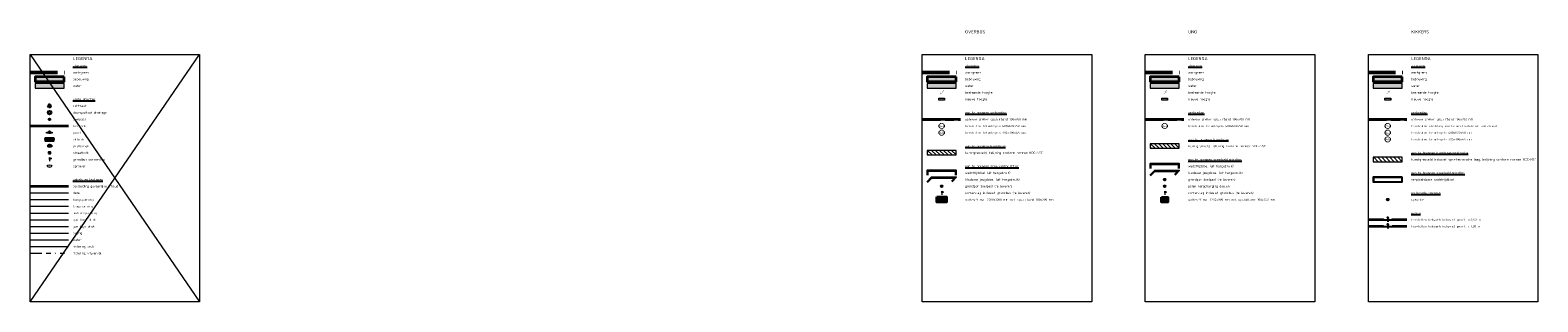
# Model space of a CAD drawing. Extents: x 102885 to 117860, y 477476 to 480770.
# Tile 7 of 7: x 117522 to 117860, y 480710 to 480770. Entities that reach past the tile are written whole.
import ezdxf
from ezdxf.enums import TextEntityAlignment as Align
from ezdxf.lldxf.tags import DXFTag

# ---------------------------------------------------------------- set-up
doc = ezdxf.new("R2010")
doc.units = 0
doc.header["$LTSCALE"] = 0.5
doc.set_wipeout_variables(frame=1)
for name, pattern in [('RI-OVERIG', [17, 5, -2, 2, -2, 0, -2, 2, -2]), ('VH-OPSLUITBAND_100X200', [16, 8, -2, 4, -2]), ('XX-PROJECTGRENS', [18, 12, -3, 0, -3])]:
    doc.linetypes.add(name, pattern=pattern)
for name, color, linetype, lineweight in [('B-WE-KL-BUISLEIDING GEVAARLIJKE INHOUD-G', 20, 'Continuous', 35), ('B-WE-KL-DATA-G', 90, 'KL-DATA-N', 18), ('B-WE-KL-ET_HS-G', 10, 'KL-HS-N', 18), ('B-WE-KL-ET_LS-G', 190, 'KL-LS-N', 18), ('B-WE-KL-ET_MS-G', 130, 'KL-MS-N', 18), ('B-WE-KL-GAS_HD-G', 30, 'KL-GAS-HD-N', 18), ('B-WE-KL-GAS_LD-G', 50, 'KL-GAS-LD-N', 18), ('B-WE-KL-OVERIG-G', 8, 'Continuous', 18), ('B-WE-KL-WATER-G', 170, 'KL-WATER-N', 18), ('B-WE-OG-BEBOUWING-GV', 7, 'Continuous', 35), ('B-WE-OG-WATER_SLOOT-GV', 120, 'Continuous', 18), ('B-WE-RI-DRUK-G', 210, 'RI-PERS', 18), ('B-WE-RI-VRIJVERVAL-G', 210, 'RI-OVERIG', 18), ('N-ME-IE-MEUBILAIR_WEGMEUBILAIR_AFVALBAK-S', 7, 'Continuous', 25), ('N-ME-IE-MEUBILAIR_WEGMEUBILAIR_LICHTMAST-S', 7, 'Continuous', 25), ('N-ME-IE-MEUBILAIR_WEGMEUBILAIR_PAAL-S', 7, 'Continuous', 25), ('N-ME-IE-MEUBILAIR_WEGMEUBILAIR_ZITBANK-S', 7, 'Continuous', 25), ('N-ME-IE-TERREINAFSCHEIDING-S', 210, 'Continuous', 25), ('N-ME-IE-TERREINAFSCHEIDING_KUNSTMATIG_RASTERHEKWERK-G', 20, 'IE-TERREINAFSCHEIDING-KUNSTMATIG-OPEN', 35), ('N-ME-KL-WATER_PUT-S', 170, 'Continuous', 25), ('N-ME-RI-DRAINAGE_PUT-S', 90, 'Continuous', 25), ('N-ME-RI-KOLK-S', 7, 'Continuous', 25), ('N-ME-VH-KANTOPSLUITING_OPSLUITBAND_100X200-G', 150, 'VH-OPSLUITBAND_100X200', 35), ('N-ME-VH-KANTOPSLUITING_VOORKANTBAND-G', 50, 'Continuous', 35), ('N-WE-GR-SPORTVELD-A-200', 62, 'Continuous', 18), ('N-WE-IE-MEUBILAIR_WEGMEUBILAIR-S', 7, 'Continuous', 25), ('N-WE-IE-TERREINAFSCHEIDING_KUNSTMATIG_HEKWERK-G', 20, 'IE-TERREINAFSCHEIDING-KUNSTMATIG', 35), ('N-WE-IE-TERREINAFSCHEIDING_KUNSTMATIG_RASTERHEKWERK-G', 20, 'IE-TERREINAFSCHEIDING-KUNSTMATIG-OPEN', 35), ('N-WE-KG-GRENS_PROJECT-GD', 7, 'XX-PROJECTGRENS', 50), ('N-WE-KL-WATER_KABELBED-S', 170, 'Continuous', 25), ('N-WE-OG-BEBOUWING_BIJZONDERE DOELEINDEN-G', 7, 'Continuous', 25), ('N-WE-VH-VERHARDING_ROOSTER-A-200', 252, 'Continuous', 18), ('X-XX-AL-T18', 10, 'Continuous', 18), ('X-XX-AL-T25', 7, 'Continuous', 25), ('X-XX-AL-VERWIJZING-S', 7, 'Continuous', 25)]:
    doc.layers.add(name, color=color, linetype=linetype, lineweight=lineweight)
doc.layers.add('B-WE-OG-BEBOUWING-V', color=7, linetype='Continuous', lineweight=18, true_color=0xdc7869)
doc.layers.add('B-WE-OG-WATER_SLOOT-V', color=7, linetype='Continuous', lineweight=18, true_color=0xafcde1)
doc.layers.add('X-XX-AL-HULPLIJN-G', color=7, linetype='Continuous', lineweight=18, plot=False)
doc.layers.add('X-XX-AL-LEGENDA-T25', color=7, linetype='Continuous')
doc.layers.add('X-XX-AL-LEGENDA-T35', color=7, linetype='Continuous')
doc.styles.add('NLCS-ISO', font='NLCS-ISO.ttf')
doc.styles.add('NLCS-ISO-M200-ISO', font='NLCS-ISO.ttf', dxfattribs={"height": 0.36})
doc.styles.add('NLCS-ISO-M200-T18', font='NLCS-ISO.ttf', dxfattribs={"height": 0.36})
doc.styles.add('NLCS-ISO-M200-T25', font='NLCS-ISO.ttf', dxfattribs={"height": 0.5})
doc.styles.add('NLCS-ISO-M200-T35', font='NLCS-ISO.ttf', dxfattribs={"height": 0.7})
doc.linetypes.add('IE-TERREINAFSCHEIDING-KUNSTMATIG', pattern='A,4,[82,NLCS.shx,S=0.75,R=90,X=0,Y=0],4,-2', length=10)
doc.linetypes.add('IE-TERREINAFSCHEIDING-KUNSTMATIG-OPEN', pattern='A,7,-1.5,[67,NLCS.shx,S=0.75,R=0,X=0,Y=0],-1.5', length=10)
tags = doc.linetypes.add('KL-DATA-N', pattern='A,4,-1,[101,NLCS.SHX,S=0.5,R=0,X=0,Y=0],-1,4,-1,["D",Standard,S=1,R=0,X=-0.25,Y=-0.5],-1.5', length=12.5).pattern_tags.tags
tags[18] = DXFTag(74, 10)
tags = doc.linetypes.add('KL-GAS-HD-N', pattern='A,4,-1,[69,NLCS.SHX,S=0.5,R=0,X=0,Y=0],-1,4,-1,["H",Standard,S=1,R=0,X=0,Y=-0.5],-2', length=13).pattern_tags.tags
tags[18] = DXFTag(74, 10)
tags = doc.linetypes.add('KL-GAS-LD-N', pattern='A,4,-1,[69,NLCS.SHX,S=0.5,R=0,X=0,Y=0],-1,4,-1,["L",Standard,S=1,R=0,X=0.25,Y=-0.5],-2', length=13).pattern_tags.tags
tags[18] = DXFTag(74, 10)
tags = doc.linetypes.add('KL-HS-N', pattern='A,4,-1,[103,NLCS.SHX,S=0.75,R=0,X=0,Y=0],-1,4,-1,["H",Standard,S=1,R=0,X=0,Y=-0.5],-2', length=13).pattern_tags.tags
tags[18] = DXFTag(74, 10)
tags = doc.linetypes.add('KL-LS-N', pattern='A,4,-1,[103,NLCS.SHX,S=0.75,R=0,X=0,Y=0],-1,4,-1,["L",Standard,S=1,R=0,X=0,Y=-0.5],-2', length=13).pattern_tags.tags
tags[18] = DXFTag(74, 10)
tags = doc.linetypes.add('KL-MS-N', pattern='A,4,-1,[103,NLCS.SHX,S=0.75,R=0,X=0,Y=0],-1,4,-1,["M",Standard,S=1,R=0,X=0,Y=-0.5],-2', length=13).pattern_tags.tags
tags[18] = DXFTag(74, 10)
doc.linetypes.add('KL-WATER-N', pattern='A,7,-0.5,[168,NLCS.SHX,S=0.75,R=0,X=0.75,Y=0],-2', length=9.5)
tags = doc.linetypes.add('RI-PERS', pattern='A,7,-2,["P",Standard,S=1.8,R=0,X=-0.5,Y=-0.9],-2,7,-2,[102,NLCS.SHX,S=1,R=180,X=0,Y=0],-2', length=22).pattern_tags.tags
tags[6] = DXFTag(74, 10)

# ---------------------------------------------------------------- blocks, each defined once
blk = doc.blocks.new('SRI-DRAIN_PUT-SO')
at = {"lineweight": -3}
for radius in [2, 1.5]:
    blk.add_circle((0, 0), radius, dxfattribs=at)
blk = doc.blocks.new('N-SIE-WEG_LICHTMAST-SO')
h = blk.add_hatch(color=256)
h.paths.add_polyline_path([(1.2, 0.5, 0.658505), (-1.2, 0.5)])
h.paths.add_polyline_path([(-1.2, -0.5, 0.658505), (1.2, -0.5)])
at = {"flags": 128}
for points in [[(-2.2, 1.3), (-1.1, 0.6)], [(-1.2, 0.5), (1.2, 0.5)], [(0, 1.3), (0, 2.5)], [(1.1, 0.6), (2.2, 1.3)], [(-2.2, -1.3), (-1.1, -0.6)], [(-1.2, -0.5), (1.2, -0.5)], [(0, -1.3), (0, -2.5)], [(2.2, -1.3), (1.1, -0.6)]]:
    blk.add_lwpolyline(points, dxfattribs=at)
at = {"ltscale": 0.5}
blk.add_circle((0, 0), 1.27, dxfattribs=at)
at = {"style": 'NLCS-ISO'}
blk.add_attdef('TYPE', text='', height=1.8, dxfattribs=at).set_placement((0, 2.5), align=Align.BOTTOM_CENTER)
blk = doc.blocks.new('SIE-WEG_PAAL_VAST-SO')
blk.add_hatch(color=256).paths.add_polyline_path([(0.09, 0.09), (-0.09, 0.09), (-0.09, -0.09), (0.09, -0.09)])
at = {"flags": 128}
blk.add_lwpolyline([(0.09, 0.09), (-0.09, 0.09), (-0.09, -0.09), (0.09, -0.09)], close=True, dxfattribs=at)
blk.add_circle((0, 0), 0.188)
blk = doc.blocks.new('SIE-WEG_DOORGANG_DRAAIPOORT')
blk.add_hatch(color=256).paths.add_polyline_path([(-0.21, 0.49), (0, 0.9), (0.21, 0.49)])
for p, q in [((-1.5, -0.25), (-1.5, 0.25)), ((-1.5, 0), (1.5, 0)), ((0, 0.9), (-0.21, 0.49)), ((0, 0.9), (0, -0.72)), ((0, 0.9), (0.21, 0.49)), ((1.5, -0.25), (1.5, 0.25))]:
    blk.add_line(p, q)
at = {"flags": 128}
blk.add_lwpolyline([(-0.21, 0.49), (0, 0.9), (0.21, 0.49)], close=True, dxfattribs=at)
blk = doc.blocks.new('SIE-WEG_ZITBANK_MET_LEUNING')
blk.add_hatch(color=256).paths.add_polyline_path([(-0.98, 0.3), (-0.98, 0.25), (0.98, 0.25), (0.98, 0.3)])
for p, q in [((-0.69, 0.25), (-0.69, 0.17)), ((-0.64, 0.25), (-0.64, 0.17)), ((0.64, 0.25), (0.64, 0.17)), ((0.69, 0.25), (0.69, 0.17)), ((-0.69, -0.11), (-0.69, -0.02)), ((-0.64, -0.11), (-0.64, -0.02)), ((0.64, -0.11), (0.64, -0.02)), ((0.69, -0.11), (0.69, -0.02))]:
    blk.add_line(p, q)
at = {"flags": 128}
for points in [[(-0.98, 0.25), (-0.98, 0.3), (0.98, 0.3), (0.98, 0.25)], [(0.98, 0.17), (0.98, -0.02), (-0.98, -0.02), (-0.98, 0.17)], [(-0.98, -0.11), (-0.98, -0.3), (0.98, -0.3), (0.98, -0.11)]]:
    blk.add_lwpolyline(points, close=True, dxfattribs=at)
blk = doc.blocks.new('N-SRI-KOLK_STRAAT_450X300-SO')
h = blk.add_hatch(color=256)
h.dxf.hatch_style = 1
h.paths.add_polyline_path([(0, 0.75), (-1.125, 1.5), (-1.125, 0)])
h.paths.add_polyline_path([(1.125, 0), (1.125, 1.5), (0, 0.75)])
for p, q in [((-1.125, 0), (1.125, 1.5)), ((1.125, 0), (-1.125, 1.5))]:
    blk.add_line(p, q)
at = {"flags": 128}
blk.add_lwpolyline([(-1.125, 0), (1.125, 0), (1.125, 1.5), (-1.125, 1.5)], close=True, dxfattribs=at)
blk = doc.blocks.new('SKL-WATERLEIDINGPUT-SO')
at = {"color": 0, "linetype": 'ByBlock', "lineweight": 18}
blk.add_ellipse((0, 0), major_axis=(2.5, 0), ratio=0.54, dxfattribs=at)
at = {"color": 0, "linetype": 'ByBlock', "lineweight": 18, "style": 'NLCS-ISO'}
blk.add_text('wl', height=1.8, dxfattribs=at).set_placement((0, 0), align=Align.MIDDLE_CENTER)
blk = doc.blocks.new('SIE-WEG_AFVALBAK_TYPE_02')
at = {"linetype": 'Continuous'}
for p, q in [((0.4, -0.09), (-0.4, -0.09)), ((-0.34, -0.2), (-0.4, -0.09)), ((-0.34, -0.25), (-0.4, -0.44)), ((0.4, -0.44), (-0.4, -0.44)), ((0.34, -0.2), (-0.34, -0.2)), ((-0.34, -0.25), (-0.34, -0.2)), ((0.34, -0.25), (-0.34, -0.25)), ((-0.3, -0.3), (-0.33, -0.4)), ((0.33, -0.4), (-0.33, -0.4)), ((0.3, -0.3), (-0.3, -0.3)), ((0.3, -0.3), (0.33, -0.4)), ((0.34, -0.2), (0.4, -0.09)), ((0.34, -0.25), (0.34, -0.2)), ((0.34, -0.25), (0.4, -0.44))]:
    blk.add_line(p, q, dxfattribs=at)
for p, q in [((-0.4, -0.09), (-0.4, -0.44)), ((0.4, -0.09), (0.4, -0.44))]:
    blk.add_line(p, q)
blk.add_circle((0, 0), 0.0908, dxfattribs=at)
blk = doc.blocks.new('SIE-WEG_PAAL_VLAGGENMAST-SO')
at = {"linetype": 'ByBlock', "lineweight": 18}
h = blk.add_hatch(color=0, dxfattribs=at)
h.dxf.hatch_style = 1
h.paths.add_polyline_path([(0, 2), (2, 1), (0, 0)])
at = {"color": 0, "linetype": 'ByBlock', "lineweight": 18}
blk.add_lwpolyline([(0, 2), (0, -2)], dxfattribs=at)
blk.add_lwpolyline([(0, 2), (2, 1), (0, 0)], close=True, dxfattribs=at)
blk = doc.blocks.new('N-SAL-VERWIJZING_MATERIAALNUMMER-SO')
blk.add_circle((0, 0), 2.46)
blk.add_wipeout([(2.5, 0), (2.5, 0.2), (2.4, 0.3), (2.4, 0.5), (2.4, 0.6), (2.3, 0.8), (2.3, 0.9), (2.2, 1), (2.2, 1.2), (2.1, 1.3), (2, 1.4), (1.9, 1.6), (1.8, 1.7), (1.7, 1.8), (1.6, 1.9), (1.4, 2), (1.3, 2.1), (1.2, 2.2), (1, 2.2), (0.9, 2.3), (0.8, 2.3), (0.6, 2.4), (0.5, 2.4), (0.3, 2.4), (0.2, 2.5), (0, 2.5), (-0.2, 2.5), (-0.3, 2.4), (-0.5, 2.4), (-0.6, 2.4), (-0.8, 2.3), (-0.9, 2.3), (-1, 2.2), (-1.2, 2.2), (-1.3, 2.1), (-1.4, 2), (-1.6, 1.9), (-1.7, 1.8), (-1.8, 1.7), (-1.9, 1.6), (-2, 1.4), (-2.1, 1.3), (-2.2, 1.2), (-2.2, 1), (-2.3, 0.9), (-2.3, 0.8), (-2.4, 0.6), (-2.4, 0.5), (-2.4, 0.3), (-2.5, 0.2), (-2.5, 0), (-2.5, -0.2), (-2.4, -0.3), (-2.4, -0.5), (-2.4, -0.6), (-2.3, -0.8), (-2.3, -0.9), (-2.2, -1), (-2.2, -1.2), (-2.1, -1.3), (-2, -1.4), (-1.9, -1.6), (-1.8, -1.7), (-1.7, -1.8), (-1.6, -1.9), (-1.4, -2), (-1.3, -2.1), (-1.2, -2.2), (-1, -2.2), (-0.9, -2.3), (-0.8, -2.3), (-0.6, -2.4), (-0.5, -2.4), (-0.3, -2.4), (-0.2, -2.5), (0, -2.5), (0.2, -2.5), (0.3, -2.4), (0.5, -2.4), (0.6, -2.4), (0.8, -2.3), (0.9, -2.3), (1, -2.2), (1.2, -2.2), (1.3, -2.1), (1.4, -2), (1.6, -1.9), (1.7, -1.8), (1.8, -1.7), (1.9, -1.6), (2, -1.4), (2.1, -1.3), (2.2, -1.2), (2.2, -1), (2.3, -0.9), (2.3, -0.8), (2.4, -0.6), (2.4, -0.5), (2.4, -0.3)])
at = {"style": 'NLCS-ISO'}
blk.add_attdef('MATERIAALNUMMER', text='', height=2.5, dxfattribs=at).set_placement((0, 0), align=Align.MIDDLE_CENTER)
blk = doc.blocks.new('SIE-WEG_PAAL_UITNEEMBAAR-SO')
h = blk.add_hatch(color=256)
h.paths.add_polyline_path([(0.19, 0, 1), (-0.19, 0, 1)])
h.paths.add_polyline_path([(0.09, -0.09), (-0.09, -0.09), (-0.09, 0.09), (0.09, 0.09)], flags=16)
at = {"flags": 128}
blk.add_lwpolyline([(0.09, 0.09), (-0.09, 0.09), (-0.09, -0.09), (0.09, -0.09)], close=True, dxfattribs=at)
blk.add_circle((0, 0), 0.188)
blk = doc.blocks.new('SKL-WATER_STRAATPOT-SO')
blk.add_circle((0, 0), 2)
at = {"style": 'NLCS-ISO'}
blk.add_text('W', height=2, rotation=360, dxfattribs=at).set_placement((-1.1, -1.1))

msp = doc.modelspace()

# ---------------------------------------------------------------- hatches: boundary and pattern name
at = {"layer": 'B-WE-OG-BEBOUWING-V'}
for points in [[(117523.424, 480759.993), (117523.424, 480758.993), (117529.924, 480758.993), (117529.924, 480759.993)], [(117723.424, 480759.993), (117723.424, 480758.993), (117729.924, 480758.993), (117729.924, 480759.993)], [(117773.424, 480759.993), (117773.424, 480758.993), (117779.924, 480758.993), (117779.924, 480759.993)], [(117823.424, 480759.993), (117823.424, 480758.993), (117829.924, 480758.993), (117829.924, 480759.993)]]:
    msp.add_hatch(color=256, dxfattribs=at).paths.add_polyline_path(points)
at = {"layer": 'B-WE-OG-WATER_SLOOT-V'}
for points in [[(117523.424, 480758.493), (117523.424, 480757.493), (117529.924, 480757.493), (117529.924, 480758.493)], [(117723.424, 480758.493), (117723.424, 480757.493), (117729.924, 480757.493), (117729.924, 480758.493)], [(117773.424, 480758.493), (117773.424, 480757.493), (117779.924, 480757.493), (117779.924, 480758.493)], [(117823.424, 480758.493), (117823.424, 480757.493), (117829.924, 480757.493), (117829.924, 480758.493)]]:
    msp.add_hatch(color=256, dxfattribs=at).paths.add_polyline_path(points)
at = {"layer": 'N-WE-GR-SPORTVELD-A-200'}
h = msp.add_hatch(dxfattribs=at)
h.set_pattern_fill('ANSI31', color=256, scale=0.2, angle=90)
h.set_pattern_definition([(135, (50, 0), (-0.44901280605, -0.44901280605), [])])
h.paths.add_polyline_path([(117779.924, 480743.993), (117779.924, 480744.993), (117773.424, 480744.993), (117773.424, 480743.993)])
h = msp.add_hatch(dxfattribs=at)
h.set_pattern_fill('ANSI31', color=256, scale=0.2, angle=90)
h.set_pattern_definition([(135, (0, -1.5), (-0.44901280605, -0.44901280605), [])])
h.paths.add_polyline_path([(117729.924, 480742.493), (117729.924, 480743.493), (117723.424, 480743.493), (117723.424, 480742.493)])
h = msp.add_hatch(dxfattribs=at)
h.set_pattern_fill('ANSI31', color=256, scale=0.2, angle=90)
h.set_pattern_definition([(135, (100, -3), (-0.44901280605, -0.44901280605), [])])
h.paths.add_polyline_path([(117829.924, 480740.993), (117829.924, 480741.993), (117823.424, 480741.993), (117823.424, 480740.993)])
at = {"layer": 'N-WE-VH-VERHARDING_ROOSTER-A-200'}
h = msp.add_hatch(dxfattribs=at)
h.set_pattern_fill('AVH-ROOSTER', color=256, scale=0.04, pattern_type=2)
h.set_pattern_definition([(360, (13212.26119, 286.61444), (1e-12, 0.12), []), (90, (13212.26119, 286.61444), (-0.24, 2e-12), [])])
h.paths.add_polyline_path([(117725.674, 480732.993), (117725.674, 480731.993), (117727.674, 480731.993), (117727.674, 480732.993)])
h = msp.add_hatch(dxfattribs=at)
h.set_pattern_fill('AVH-ROOSTER', color=256, scale=0.04, pattern_type=2)
h.set_pattern_definition([(360, (13262.26119, 286.61444), (1e-12, 0.12), []), (90, (13262.26119, 286.61444), (-0.24, 2e-12), [])])
h.paths.add_polyline_path([(117776.074, 480732.943), (117776.074, 480732.043), (117777.274, 480732.043), (117777.274, 480732.943)])

# ---------------------------------------------------------------- linework, layer by layer
at = {"layer": 'B-WE-KL-BUISLEIDING GEVAARLIJKE INHOUD-G', "flags": 128}
msp.add_lwpolyline([(117522.424, 480735.493), (117530.924, 480735.493)], dxfattribs=at)
at = {"layer": 'B-WE-KL-DATA-G', "flags": 128}
msp.add_lwpolyline([(117522.424, 480733.993), (117530.924, 480733.993)], dxfattribs=at)
at = {"layer": 'B-WE-KL-ET_HS-G', "flags": 128}
msp.add_lwpolyline([(117522.424, 480732.493), (117530.924, 480732.493)], dxfattribs=at)
at = {"layer": 'B-WE-KL-ET_LS-G', "flags": 128}
msp.add_lwpolyline([(117522.424, 480730.993), (117530.924, 480730.993)], dxfattribs=at)
at = {"layer": 'B-WE-KL-ET_MS-G', "flags": 128}
msp.add_lwpolyline([(117522.424, 480729.493), (117530.924, 480729.493)], dxfattribs=at)
at = {"layer": 'B-WE-KL-GAS_HD-G', "flags": 128}
msp.add_lwpolyline([(117522.424, 480727.993), (117530.924, 480727.993)], dxfattribs=at)
at = {"layer": 'B-WE-KL-GAS_LD-G', "flags": 128}
msp.add_lwpolyline([(117522.424, 480726.493), (117530.924, 480726.493)], dxfattribs=at)
at = {"layer": 'B-WE-KL-OVERIG-G', "flags": 128}
msp.add_lwpolyline([(117522.424, 480724.993), (117530.924, 480724.993)], dxfattribs=at)
at = {"layer": 'B-WE-KL-WATER-G', "flags": 128}
msp.add_lwpolyline([(117522.424, 480723.493), (117530.924, 480723.493)], dxfattribs=at)
at = {"layer": 'B-WE-OG-BEBOUWING-GV', "flags": 128}
for points in [[(117529.924, 480759.993), (117523.424, 480759.993), (117523.424, 480758.993), (117529.924, 480758.993)], [(117729.924, 480759.993), (117723.424, 480759.993), (117723.424, 480758.993), (117729.924, 480758.993)], [(117779.924, 480759.993), (117773.424, 480759.993), (117773.424, 480758.993), (117779.924, 480758.993)], [(117829.924, 480759.993), (117823.424, 480759.993), (117823.424, 480758.993), (117829.924, 480758.993)]]:
    msp.add_lwpolyline(points, close=True, dxfattribs=at)
at = {"layer": 'B-WE-OG-WATER_SLOOT-GV', "flags": 128}
for points in [[(117529.924, 480758.493), (117523.424, 480758.493), (117523.424, 480757.493), (117529.924, 480757.493)], [(117729.924, 480758.493), (117723.424, 480758.493), (117723.424, 480757.493), (117729.924, 480757.493)], [(117779.924, 480758.493), (117773.424, 480758.493), (117773.424, 480757.493), (117779.924, 480757.493)], [(117829.924, 480758.493), (117823.424, 480758.493), (117823.424, 480757.493), (117829.924, 480757.493)]]:
    msp.add_lwpolyline(points, close=True, dxfattribs=at)
at = {"layer": 'B-WE-RI-DRUK-G', "flags": 128}
msp.add_lwpolyline([(117522.424, 480721.993), (117530.924, 480721.993)], dxfattribs=at)
at = {"layer": 'B-WE-RI-VRIJVERVAL-G', "flags": 128}
msp.add_lwpolyline([(117522.424, 480720.493), (117530.924, 480720.493)], dxfattribs=at)
at = {"layer": 'N-ME-IE-TERREINAFSCHEIDING_KUNSTMATIG_RASTERHEKWERK-G', "flags": 128}
msp.add_lwpolyline([(117522.424, 480748.993), (117530.924, 480748.993)], dxfattribs=at)
at = {"layer": 'N-ME-VH-KANTOPSLUITING_OPSLUITBAND_100X200-G', "flags": 128}
for points in [[(117722.424, 480750.443), (117730.924, 480750.443)], [(117772.424, 480750.443), (117780.924, 480750.443)], [(117822.424, 480750.443), (117830.924, 480750.443)]]:
    msp.add_lwpolyline(points, dxfattribs=at)
for points in [[(117725.674, 480732.993), (117727.674, 480732.993), (117727.674, 480731.993), (117725.674, 480731.993)], [(117776.074, 480732.943), (117777.274, 480732.943), (117777.274, 480732.043), (117776.074, 480732.043)]]:
    msp.add_lwpolyline(points, close=True, dxfattribs=at)
at = {"layer": 'N-ME-VH-KANTOPSLUITING_VOORKANTBAND-G', "flags": 128}
for points in [[(117722.424, 480750.543), (117730.924, 480750.543)], [(117772.424, 480750.543), (117780.924, 480750.543)], [(117822.424, 480750.543), (117830.924, 480750.543)]]:
    msp.add_lwpolyline(points, dxfattribs=at)
for points in [[(117725.574, 480733.093), (117727.774, 480733.093), (117727.774, 480731.893), (117725.574, 480731.893)], [(117775.974, 480733.043), (117777.374, 480733.043), (117777.374, 480731.943), (117775.974, 480731.943)]]:
    msp.add_lwpolyline(points, close=True, dxfattribs=at)
at = {"layer": 'N-WE-GR-SPORTVELD-A-200', "flags": 128}
for points in [[(117779.924, 480744.993), (117773.424, 480744.993), (117773.424, 480743.993), (117779.924, 480743.993)], [(117729.924, 480743.493), (117723.424, 480743.493), (117723.424, 480742.493), (117729.924, 480742.493)], [(117829.924, 480741.993), (117823.424, 480741.993), (117823.424, 480740.993), (117829.924, 480740.993)]]:
    msp.add_lwpolyline(points, close=True, dxfattribs=at)
at = {"layer": 'N-WE-IE-TERREINAFSCHEIDING_KUNSTMATIG_HEKWERK-G', "flags": 128}
for points in [[(117825.714, 480726.493), (117822.424, 480726.493)], [(117830.924, 480726.493), (117827.634, 480726.493)]]:
    msp.add_lwpolyline(points, dxfattribs=at)
at = {"layer": 'N-WE-IE-TERREINAFSCHEIDING_KUNSTMATIG_RASTERHEKWERK-G', "flags": 128}
for points in [[(117825.714, 480727.993), (117822.424, 480727.993)], [(117830.924, 480727.993), (117827.634, 480727.993)]]:
    msp.add_lwpolyline(points, dxfattribs=at)
at = {"layer": 'N-WE-KG-GRENS_PROJECT-GD', "flags": 128}
for points in [[(117522.424, 480760.993), (117530.924, 480760.993)], [(117722.424, 480760.993), (117730.924, 480760.993)], [(117772.424, 480760.993), (117780.924, 480760.993)], [(117822.424, 480760.993), (117830.924, 480760.993)]]:
    msp.add_lwpolyline(points, dxfattribs=at)
at = {"layer": 'N-WE-OG-BEBOUWING_BIJZONDERE DOELEINDEN-G', "flags": 128}
for points in [[(117729.924, 480737.993), (117729.924, 480738.993), (117723.424, 480738.993), (117723.424, 480737.993)], [(117723.424, 480736.493), (117724.424, 480737.493), (117729.924, 480737.493), (117728.924, 480736.493)], [(117729.824, 480737.993), (117729.824, 480738.893), (117723.524, 480738.893), (117723.524, 480737.993)], [(117779.924, 480739.493), (117779.924, 480740.493), (117773.424, 480740.493), (117773.424, 480739.493)], [(117773.424, 480737.993), (117774.424, 480738.993), (117779.924, 480738.993), (117778.924, 480737.993)], [(117773.494, 480737.922), (117774.465, 480738.893), (117779.682, 480738.893), (117778.853, 480738.064)], [(117779.824, 480739.493), (117779.824, 480740.393), (117773.524, 480740.393), (117773.524, 480739.493)], [(117829.874, 480736.493), (117829.874, 480737.443), (117823.474, 480737.443), (117823.474, 480736.493)], [(117723.494, 480736.422), (117724.465, 480737.393), (117729.682, 480737.393), (117728.853, 480736.564)]]:
    msp.add_lwpolyline(points, dxfattribs=at)
msp.add_lwpolyline([(117829.924, 480737.493), (117823.424, 480737.493), (117823.424, 480736.493), (117829.924, 480736.493)], close=True, dxfattribs=at)
at = {"layer": 'X-XX-AL-HULPLIJN-G'}
for points in [[(117522.324, 480764.993), (117560.324, 480764.993), (117560.324, 480709.593), (117522.324, 480709.593)], [(117722.324, 480764.993), (117760.324, 480764.993), (117760.324, 480709.593), (117722.324, 480709.593)], [(117772.324, 480764.993), (117810.324, 480764.993), (117810.324, 480709.593), (117772.324, 480709.593)], [(117822.324, 480764.993), (117860.324, 480764.993), (117860.324, 480709.593), (117822.324, 480709.593)]]:
    msp.add_lwpolyline(points, close=True, dxfattribs=at)
at = {"layer": 'X-XX-AL-HULPLIJN-G', "flags": 128}
for points in [[(117522.324, 480764.993), (117560.324, 480709.593)], [(117522.324, 480709.593), (117560.324, 480764.993)]]:
    msp.add_lwpolyline(points, dxfattribs=at)

# ---------------------------------------------------------------- block references
at = {"layer": 'N-ME-IE-MEUBILAIR_WEGMEUBILAIR_AFVALBAK-S'}
msp.add_blockref('SIE-WEG_AFVALBAK_TYPE_02', (117526.674, 480744.759), dxfattribs=at)
at = {"layer": 'N-ME-IE-MEUBILAIR_WEGMEUBILAIR_LICHTMAST-S', "xscale": 0.2, "yscale": 0.2, "zscale": 0.2}
msp.add_blockref('N-SIE-WEG_LICHTMAST-SO', (117526.674, 480753.493), dxfattribs=at)
at = {"layer": 'N-ME-IE-MEUBILAIR_WEGMEUBILAIR_PAAL-S'}
for p in [(117526.674, 480750.493), (117726.673, 480735.493), (117776.673, 480736.993)]:
    msp.add_blockref('SIE-WEG_PAAL_VAST-SO', p, dxfattribs=at)
at = {"layer": 'N-ME-IE-MEUBILAIR_WEGMEUBILAIR_PAAL-S', "xscale": 0.2, "yscale": 0.2, "zscale": 0.2}
for p in [(117526.674, 480741.493), (117726.673, 480733.993), (117776.673, 480733.993)]:
    msp.add_blockref('SIE-WEG_PAAL_VLAGGENMAST-SO', p, dxfattribs=at)
at = {"layer": 'N-ME-IE-MEUBILAIR_WEGMEUBILAIR_ZITBANK-S'}
msp.add_blockref('SIE-WEG_ZITBANK_MET_LEUNING', (117526.674, 480745.993), dxfattribs=at)
at = {"layer": 'N-ME-IE-TERREINAFSCHEIDING-S'}
for p, xscale, yscale, zscale in [((117526.674, 480747.493), 0.3999999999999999, 0.3999999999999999, 0.5), ((117826.674, 480727.993), 0.64, 0.64, 0.64), ((117826.674, 480726.493), 0.64, 0.64, 0.64)]:
    msp.add_blockref('SIE-WEG_DOORGANG_DRAAIPOORT', p, dxfattribs=dict(at, xscale=xscale, yscale=yscale, zscale=zscale))
at = {"layer": 'N-ME-KL-WATER_PUT-S', "xscale": 0.2, "yscale": 0.2, "zscale": 0.2}
msp.add_blockref('SKL-WATERLEIDINGPUT-SO', (117526.674, 480739.993), dxfattribs=at)
at = {"layer": 'N-ME-RI-DRAINAGE_PUT-S', "xscale": 0.2, "yscale": 0.2, "zscale": 0.2}
msp.add_blockref('SRI-DRAIN_PUT-SO', (117526.674, 480751.993), dxfattribs=at)
at = {"layer": 'N-ME-RI-KOLK-S', "xscale": 0.2, "yscale": 0.2, "zscale": 0.2}
msp.add_blockref('N-SRI-KOLK_STRAAT_450X300-SO', (117526.674, 480742.843), dxfattribs=at)
at = {"layer": 'N-WE-IE-MEUBILAIR_WEGMEUBILAIR-S'}
msp.add_blockref('SIE-WEG_PAAL_UITNEEMBAAR-SO', (117776.674, 480735.493), dxfattribs=at)
at = {"layer": 'N-WE-KL-WATER_KABELBED-S', "xscale": 0.1, "yscale": 0.1, "zscale": 0.1}
msp.add_blockref('SKL-WATER_STRAATPOT-SO', (117826.674, 480732.493), dxfattribs=at)

# ---------------------------------------------------------------- texts
at = {"layer": 'X-XX-AL-LEGENDA-T25', "style": 'NLCS-ISO-M200-T25'}
for s, p in [('werkgrens', (117531.924, 480760.743)), ('%%Ualgemeen', (117531.924, 480762.243)), ('werkgrens', (117731.924, 480760.743)), ('%%Ualgemeen', (117731.924, 480762.243)), ('werkgrens', (117781.924, 480760.743)), ('%%Ualgemeen', (117781.924, 480762.243)), ('werkgrens', (117831.924, 480760.743)), ('%%Ualgemeen', (117831.924, 480762.243)), ('water', (117531.924, 480757.743)), ('bebouwing', (117531.924, 480759.243)), ('water', (117731.924, 480757.743)), ('bebouwing', (117731.924, 480759.243)), ('water', (117781.924, 480757.743)), ('bebouwing', (117781.924, 480759.243)), ('water', (117831.924, 480757.743)), ('bebouwing', (117831.924, 480759.243)), ('%%Uvaste objecten', (117531.924, 480754.743)), ('bestaande hoogte', (117731.924, 480756.243)), ('nieuwe hoogte', (117731.924, 480754.743)), ('bestaande hoogte', (117781.924, 480756.243)), ('nieuwe hoogte', (117781.924, 480754.743)), ('bestaande hoogte', (117831.924, 480756.243)), ('nieuwe hoogte', (117831.924, 480754.743)), ('doorspuitput drainage', (117531.924, 480751.743)), ('lichtmast', (117531.924, 480753.243)), ('%%Uaan te brengen verharding', (117731.924, 480751.743)), ('%%Uverharding', (117781.924, 480751.743)), ('%%Uverharding', (117831.924, 480751.743)), ('doelpaal', (117531.924, 480750.243)), ('hekwerk', (117531.924, 480748.743)), ('poort', (117531.924, 480747.243)), ('opnieuw stellen opsluitband 100x200 mm', (117731.924, 480750.243)), ('herstraten betontegels 400x600x50 mm', (117731.924, 480748.743)), ('herstraten betontegels 300x300x45 mm', (117731.924, 480747.243)), ('opnieuw stellen opsluitband 100x200 mm', (117781.924, 480750.243)), ('herstraten betontegels 400x600x50 mm', (117781.924, 480748.743)), ('opnieuw stellen opsluitband 100x200 mm', (117831.924, 480750.243)), ('herstraten streklaag van betonstraatstenen keiformaat', (117831.924, 480748.743)), ('herstraten betontegels 400x600x50 mm', (117831.924, 480747.243)), ('zitbank', (117531.924, 480745.743)), ('prullenbak', (117531.924, 480744.243)), ('%%Uaan te brengen kunstgras', (117731.924, 480744.243)), ('%%Uaan te brengen kunstgras', (117781.924, 480745.743)), ('kunstgrasveld, belijning conform normen NOC*NSF', (117781.924, 480744.243)), ('herstraten betontegels 300x300x45 mm', (117831.924, 480745.743)), ('straatkolk', (117531.924, 480742.743)), ('grondbus cornervlag', (117531.924, 480741.243)), ('kunstgrasveld, belijning conform normen NOC*NSF', (117731.924, 480742.743)), ('%%Uaan te brengen speelveldinrichting', (117781.924, 480741.243)), ('%%Uaan te brengen kunstgrasconstructie', (117831.924, 480742.743)), ('kunstgrasveld inclusief sporttechnische laag, belijning conform normen NOC*NSF', (117831.924, 480741.243)), ('sproeier', (117531.924, 480739.743)), ('wedstrijddoel (uit hergebruik)', (117731.924, 480738.243)), ('%%Uaan te brengen speelveldinrichting', (117731.924, 480739.743)), ('wedstrijddoel (uit hergebruik)', (117781.924, 480739.743)), ('klapbaar jeugddoel (uit hergebruik)', (117781.924, 480738.243)), ('%%Uaan te brengen speelveldinrichting', (117831.924, 480738.243)), ('data', (117531.924, 480733.743)), ('%%Ukabels en leidingen', (117531.924, 480736.743)), ('buisleiding gevaarlijke inhoud', (117531.924, 480735.243)), ('grondpot doelpaal (te leveren)', (117731.924, 480735.243)), ('cornervlag inclusief grondbus (te leveren)', (117731.924, 480733.743)), ('klapbaar jeugddoel (uit hergebruik)', (117731.924, 480736.743)), ('grondpot doelpaal (te leveren)', (117781.924, 480736.743)), ('cornervlag inclusief grondbus (te leveren)', (117781.924, 480733.743)), ('palen netophanging doelen', (117781.924, 480735.243)), ('verplaatsbaar wedstrijddoel', (117831.924, 480736.743)), ('%%Uop hoogte brengen', (117831.924, 480733.743)), ('hoogspanning', (117531.924, 480732.243)), ('laagspanning', (117531.924, 480730.743)), ('walk-off mat 2000x1000 mm incl. opsluitband 100x200 mm', (117731.924, 480732.243)), ('walk-off mat 1200x900 mm incl. opsluitband 100x200 mm', (117781.924, 480732.243)), ('sproeier', (117831.924, 480732.243)), ('gas hoge druk', (117531.924, 480727.743)), ('middenspanning', (117531.924, 480729.243)), ('%%Uoverig', (117831.924, 480729.243)), ('herstellen hekwerk inclusief poort, h=2,00 m', (117831.924, 480727.743)), ('gas lage druk', (117531.924, 480726.243)), ('overig', (117531.924, 480724.743)), ('herstellen hekwerk inclusief poort, h=1,20 m', (117831.924, 480726.243)), ('water', (117531.924, 480723.243)), ('riolering druk', (117531.924, 480721.743)), ('riolering vrijverval', (117531.924, 480720.243))]:
    msp.add_text(s, height=0.5, dxfattribs=at).set_placement(p)
at = {"layer": 'X-XX-AL-LEGENDA-T35', "style": 'NLCS-ISO-M200-T35'}
for s, p in [('OVERBOS', (117731.924, 480769.743)), ('UNO', (117781.924, 480769.743)), ('KIKKERS', (117831.924, 480769.743)), ('LEGENDA', (117531.924, 480763.743)), ('LEGENDA', (117731.924, 480763.743)), ('LEGENDA', (117781.924, 480763.743)), ('LEGENDA', (117831.924, 480763.743))]:
    msp.add_text(s, height=0.7, dxfattribs=at).set_placement(p)
at = {"layer": 'X-XX-AL-T25', "linetype": 'ByBlock', "char_height": 0.36, "attachment_point": 5, "rotation": 45, "style": 'NLCS-ISO-M200-ISO'}
for insert in [(117726.674, 480756.493), (117776.674, 480756.493), (117826.674, 480756.493)]:
    msp.add_mtext('{\\fNLCS-ISO|b0|i0|c0|p15;-4.23}', dxfattribs=dict(at, insert=insert))

# ---------------------------------------------------------------- next in the draw order: block references
at = {"layer": 'X-XX-AL-VERWIJZING-S', "xscale": 0.2, "yscale": 0.2, "zscale": 0.2}
for p in [(117726.674, 480748.993), (117776.674, 480748.993), (117826.674, 480747.493)]:
    msp.add_blockref('N-SAL-VERWIJZING_MATERIAALNUMMER-SO', p, dxfattribs=at).add_auto_attribs({'MATERIAALNUMMER': '4a'})

# ---------------------------------------------------------------- next in the draw order: texts
at = {"layer": 'X-XX-AL-T18', "char_height": 0.36, "attachment_point": 5, "style": 'NLCS-ISO-M200-T18', "bg_fill": 19, "box_fill_scale": 1.2, "bg_fill_color": 256, "bg_fill_transparency": 0}
for insert in [(117726.674, 480754.993), (117776.674, 480754.993), (117826.674, 480754.993)]:
    msp.add_mtext_dynamic_manual_height_columns('-4.23', width=1.17222, gutter_width=1.8, heights=[0], dxfattribs=dict(at, insert=insert))

# ---------------------------------------------------------------- next in the draw order: block references
at = {"layer": 'X-XX-AL-VERWIJZING-S', "xscale": 0.2, "yscale": 0.2, "zscale": 0.2}
for p, values in [((117726.674, 480747.493), {'MATERIAALNUMMER': '4b'}), ((117826.674, 480748.993), {'MATERIAALNUMMER': '3a'}), ((117826.674, 480745.993), {'MATERIAALNUMMER': '4b'})]:
    msp.add_blockref('N-SAL-VERWIJZING_MATERIAALNUMMER-SO', p, dxfattribs=at).add_auto_attribs(values)

doc.saveas('drawing.dxf')
